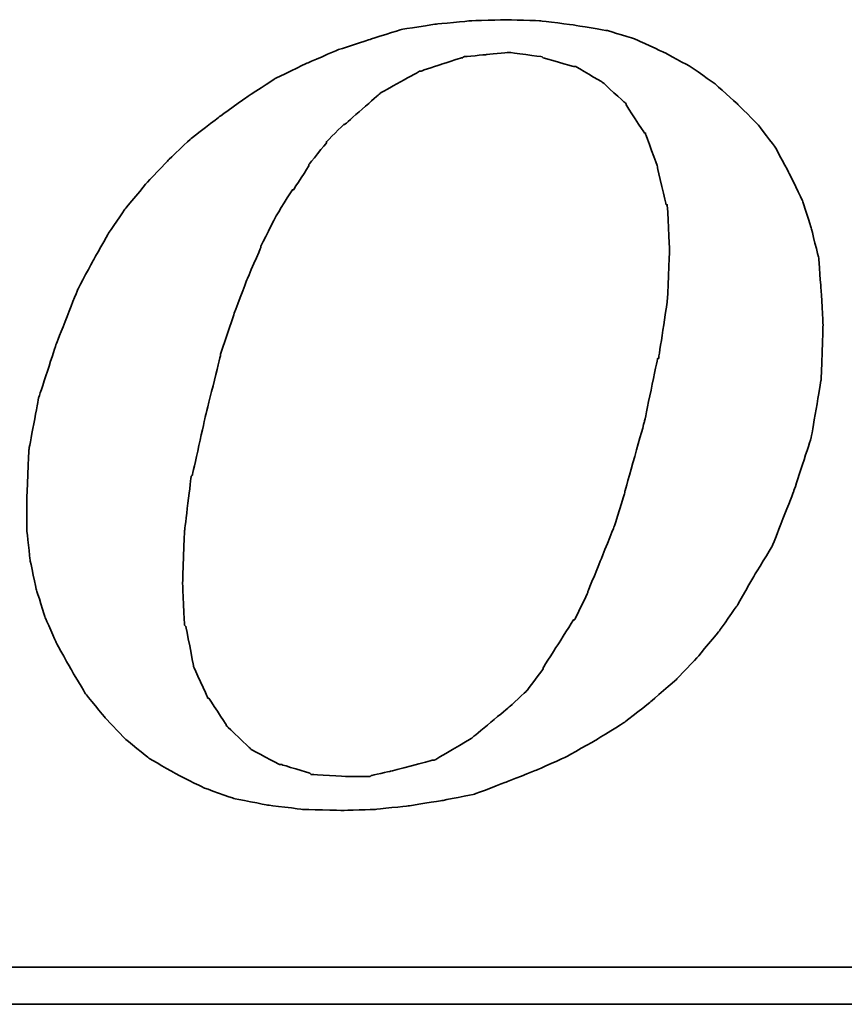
# Model space of a CAD drawing. Header units: millimetres. Extents: x -219 to -55, y 55 to 174.
# Tile 46 of 51: x -82.51 to -80.87, y 126.02 to 127.98. Entities that reach past the tile are written whole.
import ezdxf

# ---------------------------------------------------------------- set-up
doc = ezdxf.new("R2010")
doc.units = ezdxf.units.MM
doc.header["$LTSCALE"] = 0.1
doc.layers.add('DIM', color=4, linetype='CONTINUOUS')
doc.layers.add('layer 1', color=7, linetype='CONTINUOUS')

# ---------------------------------------------------------------- blocks, each defined once
blk = doc.blocks.new('TBI MOTION logo(完整正式版)')
at = {"layer": 'layer 1', "color": 22, "lineweight": 35}
for points, knots in [([(35.79625, -6.98375), (35.79625, -6.98375), (36.23125, -7.43875), (36.23125, -7.43875), (36.23125, -7.43875), (36.23125, -7.43875), (36.75625, -7.87125), (36.75625, -7.87125), (36.75625, -7.87125), (36.75625, -7.87125), (37.33125, -8.20375), (37.33125, -8.20375), (37.33125, -8.20375), (37.33125, -8.20375), (37.95625, -8.51875), (37.95625, -8.51875), (37.95625, -8.51875), (37.95625, -8.51875), (38.62625, -8.75875), (38.62625, -8.75875), (38.62625, -8.75875), (38.62625, -8.75875), (39.37125, -8.90375), (39.37125, -8.90375), (39.37125, -8.90375), (39.37125, -8.90375), (40.14125, -8.99875), (40.14125, -8.99875), (40.14125, -8.99875), (40.14125, -8.99875), (41.02625, -9.02375), (41.02625, -9.02375), (41.02625, -9.02375), (41.02625, -9.02375), (41.74625, -8.99875), (41.74625, -8.99875), (41.74625, -8.99875), (41.74625, -8.99875), (42.46625, -8.92375), (42.46625, -8.92375), (42.46625, -8.92375), (42.46625, -8.92375), (43.21125, -8.80625), (43.21125, -8.80625), (43.21125, -8.80625), (43.21125, -8.80625), (43.93125, -8.66375), (43.93125, -8.66375), (43.93125, -8.66375), (43.93125, -8.66375), (44.62625, -8.39875), (44.62625, -8.39875), (44.62625, -8.39875), (44.62625, -8.39875), (45.29625, -8.13375), (45.29625, -8.13375), (45.29625, -8.13375), (45.29625, -8.13375), (45.94625, -7.84375), (45.94625, -7.84375), (45.94625, -7.84375), (45.94625, -7.84375), (46.61625, -7.46375), (46.61625, -7.46375), (46.61625, -7.46375), (46.61625, -7.46375), (47.24125, -7.07875), (47.24125, -7.07875), (47.24125, -7.07875), (47.24125, -7.07875), (47.81625, -6.62375), (47.81625, -6.62375), (47.81625, -6.62375), (47.81625, -6.62375), (48.36875, -6.14375), (48.36875, -6.14375), (48.36875, -6.14375), (48.36875, -6.14375), (48.84625, -5.64125), (48.84625, -5.64125), (48.84625, -5.64125), (48.84625, -5.64125), (49.32625, -5.06375), (49.32625, -5.06375), (49.32625, -5.06375), (49.32625, -5.06375), (49.71125, -4.51374), (49.71125, -4.51374), (49.71125, -4.51374), (49.71125, -4.51374), (50.09625, -3.83874), (50.09625, -3.83874), (50.09625, -3.83874), (50.09625, -3.83874), (50.48125, -3.21374), (50.48125, -3.21374), (50.48125, -3.21374), (50.48125, -3.21374), (50.96125, -1.99125), (50.96125, -1.99125), (50.96125, -1.99125), (50.96125, -1.99125), (51.34375, -0.81875), (51.34375, -0.81875), (51.34375, -0.81875), (51.34375, -0.81875), (51.56125, 0.45624), (51.56125, 0.45624), (51.56125, 0.45624), (51.56125, 0.45624), (51.60625, 1.67624), (51.60625, 1.67624), (51.60625, 1.67624), (51.60625, 1.67624), (51.56125, 2.44625), (51.56125, 2.44625), (51.56125, 2.44625), (51.56125, 2.44625), (51.51125, 3.14125), (51.51125, 3.14125), (51.51125, 3.14125), (51.51125, 3.14125), (51.34375, 3.81125), (51.34375, 3.81125), (51.34375, 3.81125), (51.34375, 3.81125), (51.15125, 4.41125), (51.15125, 4.41125), (51.15125, 4.41125), (51.15125, 4.41125), (50.86125, 5.01125), (50.86125, 5.01125), (50.86125, 5.01125), (50.86125, 5.01125), (50.55125, 5.58875), (50.55125, 5.58875), (50.55125, 5.58875), (50.55125, 5.58875), (50.16625, 6.09125), (50.16625, 6.09125), (50.16625, 6.09125), (50.16625, 6.09125), (49.71125, 6.54875), (49.71125, 6.54875), (49.71125, 6.54875), (49.71125, 6.54875), (49.23125, 6.98125), (49.23125, 6.98125), (49.23125, 6.98125), (49.23125, 6.98125), (48.67875, 7.36625), (48.67875, 7.36625), (48.67875, 7.36625), (48.67875, 7.36625), (48.10375, 7.67625), (48.10375, 7.67625), (48.10375, 7.67625), (48.10375, 7.67625), (47.48125, 7.96375), (47.48125, 7.96375), (47.48125, 7.96375), (47.48125, 7.96375), (46.85625, 8.15625), (46.85625, 8.15625), (46.85625, 8.15625), (46.85625, 8.15625), (46.13625, 8.27624), (46.13625, 8.27624), (46.13625, 8.27624), (46.13625, 8.27624), (45.39125, 8.37125), (45.39125, 8.37125), (45.39125, 8.37125), (45.39125, 8.37125), (44.62625, 8.39624), (44.62625, 8.39624), (44.62625, 8.39624), (44.62625, 8.39624), (43.83625, 8.37125), (43.83625, 8.37125), (43.83625, 8.37125), (43.83625, 8.37125), (43.09125, 8.30125), (43.09125, 8.30125), (43.09125, 8.30125), (43.09125, 8.30125), (42.32125, 8.18125), (42.32125, 8.18125), (42.32125, 8.18125), (42.32125, 8.18125), (41.62875, 7.96375), (41.62875, 7.96375), (41.62875, 7.96375), (41.62875, 7.96375), (40.90625, 7.72625), (40.90625, 7.72625), (40.90625, 7.72625), (40.90625, 7.72625), (40.23624, 7.43625), (40.23624, 7.43625), (40.23624, 7.43625), (40.23624, 7.43625), (39.54124, 7.10125), (39.54124, 7.10125), (39.54124, 7.10125), (39.54124, 7.10125), (38.91625, 6.69125), (38.91625, 6.69125), (38.91625, 6.69125), (38.91625, 6.69125), (38.31625, 6.26125), (38.31625, 6.26125), (38.31625, 6.26125), (38.31625, 6.26125), (37.69125, 5.78125), (37.69125, 5.78125), (37.69125, 5.78125), (37.69125, 5.78125), (37.18625, 5.30125), (37.18625, 5.30125), (37.18625, 5.30125), (37.18625, 5.30125), (36.70625, 4.79624), (36.70625, 4.79624), (36.70625, 4.79624), (36.70625, 4.79624), (36.23125, 4.22125), (36.23125, 4.22125), (36.23125, 4.22125), (36.23125, 4.22125), (35.87124, 3.69375), (35.87124, 3.69375), (35.87124, 3.69375), (35.87124, 3.69375), (35.53125, 3.09125), (35.53125, 3.09125), (35.53125, 3.09125), (35.53125, 3.09125), (35.19875, 2.47125), (35.19875, 2.47125), (35.19875, 2.47125), (35.19875, 2.47125), (34.71625, 1.24625), (34.71625, 1.24625), (34.71625, 1.24625), (34.71625, 1.24625), (34.33125, 0.06874), (34.33125, 0.06874), (34.33125, 0.06874), (34.33125, 0.06874), (34.11625, -1.07875), (34.11625, -1.07875), (34.11625, -1.07875), (34.11625, -1.07875), (34.07125, -2.15875), (34.07125, -2.15875), (34.07125, -2.15875), (34.07125, -2.15875), (34.07125, -2.85375), (34.07125, -2.85375), (34.07125, -2.85375), (34.07125, -2.85375), (34.14125, -3.50375), (34.14125, -3.50375), (34.14125, -3.50375), (34.14125, -3.50375), (34.28625, -4.17375), (34.28625, -4.17375), (34.28625, -4.17375), (34.28625, -4.17375), (34.47625, -4.77624), (34.47625, -4.77624), (34.47625, -4.77624), (34.47625, -4.77624), (34.71625, -5.32625), (34.71625, -5.32625), (34.71625, -5.32625), (34.71625, -5.32625), (35.05375, -5.92875), (35.05375, -5.92875), (35.05375, -5.92875), (35.05375, -5.92875), (35.36375, -6.45375), (35.36375, -6.45375), (35.36375, -6.45375), (35.36375, -6.45375), (35.79625, -6.98375), (35.79625, -6.98375)], [0, 0, 0, 0, 0.01388889, 0.01388889, 0.01388889, 0.0138889, 0.02777778, 0.02777778, 0.02777778, 0.02777779, 0.04166667, 0.04166667, 0.04166667, 0.04166668, 0.05555556, 0.05555556, 0.05555556, 0.05555557, 0.06944444, 0.06944444, 0.06944444, 0.06944445, 0.08333333, 0.08333333, 0.08333333, 0.08333334, 0.09722222, 0.09722222, 0.09722222, 0.09722223, 0.11111111, 0.11111111, 0.11111111, 0.11111112, 0.125, 0.125, 0.125, 0.12500001, 0.13888889, 0.13888889, 0.13888889, 0.1388889, 0.15277778, 0.15277778, 0.15277778, 0.15277779, 0.16666667, 0.16666667, 0.16666667, 0.16666668, 0.18055556, 0.18055556, 0.18055556, 0.18055557, 0.19444444, 0.19444444, 0.19444444, 0.19444445, 0.20833333, 0.20833333, 0.20833333, 0.20833334, 0.22222222, 0.22222222, 0.22222222, 0.22222223, 0.23611111, 0.23611111, 0.23611111, 0.23611112, 0.25, 0.25, 0.25, 0.25000001, 0.26388889, 0.26388889, 0.26388889, 0.2638889, 0.27777778, 0.27777778, 0.27777778, 0.27777779, 0.29166667, 0.29166667, 0.29166667, 0.29166668, 0.30555556, 0.30555556, 0.30555556, 0.30555557, 0.31944444, 0.31944444, 0.31944444, 0.31944445, 0.33333333, 0.33333333, 0.33333333, 0.33333334, 0.34722222, 0.34722222, 0.34722222, 0.34722223, 0.36111111, 0.36111111, 0.36111111, 0.36111112, 0.375, 0.375, 0.375, 0.37500001, 0.38888889, 0.38888889, 0.38888889, 0.3888889, 0.40277778, 0.40277778, 0.40277778, 0.40277779, 0.41666667, 0.41666667, 0.41666667, 0.41666668, 0.43055556, 0.43055556, 0.43055556, 0.43055557, 0.44444444, 0.44444444, 0.44444444, 0.44444445, 0.45833333, 0.45833333, 0.45833333, 0.45833334, 0.47222222, 0.47222222, 0.47222222, 0.47222223, 0.48611111, 0.48611111, 0.48611111, 0.48611112, 0.5, 0.5, 0.5, 0.50000001, 0.51388889, 0.51388889, 0.51388889, 0.5138889, 0.52777778, 0.52777778, 0.52777778, 0.52777779, 0.54166667, 0.54166667, 0.54166667, 0.54166668, 0.55555556, 0.55555556, 0.55555556, 0.55555557, 0.56944444, 0.56944444, 0.56944444, 0.56944445, 0.58333333, 0.58333333, 0.58333333, 0.58333334, 0.59722222, 0.59722222, 0.59722222, 0.59722223, 0.61111111, 0.61111111, 0.61111111, 0.61111112, 0.625, 0.625, 0.625, 0.62500001, 0.63888889, 0.63888889, 0.63888889, 0.6388889, 0.65277778, 0.65277778, 0.65277778, 0.65277779, 0.66666667, 0.66666667, 0.66666667, 0.66666668, 0.68055556, 0.68055556, 0.68055556, 0.68055557, 0.69444444, 0.69444444, 0.69444444, 0.69444445, 0.70833333, 0.70833333, 0.70833333, 0.70833334, 0.72222222, 0.72222222, 0.72222222, 0.72222223, 0.73611111, 0.73611111, 0.73611111, 0.73611112, 0.75, 0.75, 0.75, 0.75000001, 0.76388889, 0.76388889, 0.76388889, 0.7638889, 0.77777778, 0.77777778, 0.77777778, 0.77777779, 0.79166667, 0.79166667, 0.79166667, 0.79166668, 0.80555556, 0.80555556, 0.80555556, 0.80555557, 0.81944444, 0.81944444, 0.81944444, 0.81944445, 0.83333333, 0.83333333, 0.83333333, 0.83333334, 0.84722222, 0.84722222, 0.84722222, 0.84722223, 0.86111111, 0.86111111, 0.86111111, 0.86111112, 0.875, 0.875, 0.875, 0.87500001, 0.88888889, 0.88888889, 0.88888889, 0.8888889, 0.90277778, 0.90277778, 0.90277778, 0.90277779, 0.91666667, 0.91666667, 0.91666667, 0.91666668, 0.93055556, 0.93055556, 0.93055556, 0.93055557, 0.94444444, 0.94444444, 0.94444444, 0.94444445, 0.95833333, 0.95833333, 0.95833333, 0.95833334, 0.97222222, 0.97222222, 0.97222222, 0.97222223, 0.98611111, 0.98611111, 0.98611111, 0.98611112, 1, 1, 1, 1]), ([(38.33875, 1.03124), (38.33875, 1.03124), (38.62625, 1.89625), (38.62625, 1.89625), (38.62625, 1.89625), (38.62625, 1.89625), (38.91625, 2.66375), (38.91625, 2.66375), (38.91625, 2.66375), (38.91625, 2.66375), (39.22625, 3.38125), (39.22625, 3.38125), (39.22625, 3.38125), (39.22625, 3.38125), (39.22625, 3.40624), (39.22625, 3.40624), (39.22625, 3.40624), (39.22625, 3.40624), (39.56124, 4.07624), (39.56124, 4.07624), (39.56124, 4.07624), (39.56124, 4.07624), (39.92125, 4.65125), (39.92125, 4.65125), (39.92125, 4.65125), (39.92125, 4.65125), (39.94625, 4.65125), (39.94625, 4.65125), (39.94625, 4.65125), (39.94625, 4.65125), (40.28125, 5.17875), (40.28125, 5.17875), (40.28125, 5.17875), (40.28125, 5.17875), (40.28125, 5.20375), (40.28125, 5.20375), (40.28125, 5.20375), (40.28125, 5.20375), (40.66875, 5.68625), (40.66875, 5.68625), (40.66875, 5.68625), (40.66875, 5.68625), (40.66875, 5.70625), (40.66875, 5.70625), (40.66875, 5.70625), (40.66875, 5.70625), (41.05124, 6.09125), (41.05124, 6.09125), (41.05124, 6.09125), (41.05124, 6.09125), (41.07625, 6.09125), (41.07625, 6.09125), (41.07625, 6.09125), (41.07625, 6.09125), (41.84125, 6.76625), (41.84125, 6.76625), (41.84125, 6.76625), (41.84125, 6.76625), (41.86625, 6.78625), (41.86625, 6.78625), (41.86625, 6.78625), (41.86625, 6.78625), (42.73125, 7.26624), (42.73125, 7.26624), (42.73125, 7.26624), (42.73125, 7.26624), (42.75625, 7.26624), (42.75625, 7.26624), (42.75625, 7.26624), (42.75625, 7.26624), (43.18625, 7.41125), (43.18625, 7.41125), (43.18625, 7.41125), (43.18625, 7.41125), (43.64125, 7.55625), (43.64125, 7.55625), (43.64125, 7.55625), (43.64125, 7.55625), (43.66625, 7.55625), (43.66625, 7.55625), (43.66625, 7.55625), (43.66625, 7.55625), (43.69125, 7.58124), (43.69125, 7.58124), (43.69125, 7.58124), (43.69125, 7.58124), (44.19125, 7.62625), (44.19125, 7.62625), (44.19125, 7.62625), (44.19125, 7.62625), (44.67125, 7.67625), (44.67125, 7.67625), (44.67125, 7.67625), (44.67125, 7.67625), (44.69625, 7.67625), (44.69625, 7.67625), (44.69625, 7.67625), (44.69625, 7.67625), (45.41875, 7.58124), (45.41875, 7.58124), (45.41875, 7.58124), (45.41875, 7.58124), (45.44125, 7.55625), (45.44125, 7.55625), (45.44125, 7.55625), (45.44125, 7.55625), (46.11125, 7.36625), (46.11125, 7.36625), (46.11125, 7.36625), (46.11125, 7.36625), (46.13625, 7.36625), (46.13625, 7.36625), (46.13625, 7.36625), (46.13625, 7.36625), (46.15875, 7.36625), (46.15875, 7.36625), (46.15875, 7.36625), (46.15875, 7.36625), (46.73625, 7.02624), (46.73625, 7.02624), (46.73625, 7.02624), (46.73625, 7.02624), (46.76125, 7.00624), (46.76125, 7.00624), (46.76125, 7.00624), (46.76125, 7.00624), (47.24125, 6.57124), (47.24125, 6.57124), (47.24125, 6.57124), (47.24125, 6.57124), (47.26625, 6.54875), (47.26625, 6.54875), (47.26625, 6.54875), (47.26625, 6.54875), (47.26625, 6.52375), (47.26625, 6.52375), (47.26625, 6.52375), (47.26625, 6.52375), (47.67375, 5.89875), (47.67375, 5.89875), (47.67375, 5.89875), (47.67375, 5.89875), (47.69625, 5.89875), (47.69625, 5.89875), (47.69625, 5.89875), (47.69625, 5.89875), (47.69625, 5.87625), (47.69625, 5.87625), (47.69625, 5.87625), (47.69625, 5.87625), (47.96125, 5.15625), (47.96125, 5.15625), (47.96125, 5.15625), (47.96125, 5.15625), (47.96125, 5.13125), (47.96125, 5.13125), (47.96125, 5.13125), (47.96125, 5.13125), (48.15125, 4.31875), (48.15125, 4.31875), (48.15125, 4.31875), (48.15125, 4.31875), (48.17625, 4.31875), (48.17625, 4.31875), (48.17625, 4.31875), (48.17625, 4.31875), (48.17625, 4.29125), (48.17625, 4.29125), (48.17625, 4.29125), (48.17625, 4.29125), (48.22625, 3.33125), (48.22625, 3.33125), (48.22625, 3.33125), (48.22625, 3.33125), (48.22625, 3.30875), (48.22625, 3.30875), (48.22625, 3.30875), (48.22625, 3.30875), (48.17625, 2.20624), (48.17625, 2.20624), (48.17625, 2.20624), (48.17625, 2.20624), (48.17625, 2.18124), (48.17625, 2.18124), (48.17625, 2.18124), (48.17625, 2.18124), (47.98375, 0.93624), (47.98375, 0.93624), (47.98375, 0.93624), (47.98375, 0.93624), (47.96125, 0.93624), (47.96125, 0.93624), (47.96125, 0.93624), (47.96125, 0.93624), (47.67375, -0.45874), (47.67375, -0.45874), (47.67375, -0.45874), (47.67375, -0.45874), (47.24125, -1.99125), (47.24125, -1.99125), (47.24125, -1.99125), (47.24125, -1.99125), (47.24125, -2.01874), (47.24125, -2.01874), (47.24125, -2.01874), (47.24125, -2.01874), (47.00125, -2.78375), (47.00125, -2.78375), (47.00125, -2.78375), (47.00125, -2.78375), (46.71125, -3.50375), (46.71125, -3.50375), (46.71125, -3.50375), (46.71125, -3.50375), (46.42625, -4.19875), (46.42625, -4.19875), (46.42625, -4.19875), (46.42625, -4.19875), (46.42625, -4.22375), (46.42625, -4.22375), (46.42625, -4.22375), (46.42625, -4.22375), (46.13625, -4.82374), (46.13625, -4.82374), (46.13625, -4.82374), (46.13625, -4.82374), (46.11125, -4.82374), (46.11125, -4.82374), (46.11125, -4.82374), (46.11125, -4.82374), (45.77625, -5.35125), (45.77625, -5.35125), (45.77625, -5.35125), (45.77625, -5.35125), (45.44125, -5.87875), (45.44125, -5.87875), (45.44125, -5.87875), (45.44125, -5.87875), (45.44125, -5.90375), (45.44125, -5.90375), (45.44125, -5.90375), (45.44125, -5.90375), (45.10625, -6.35875), (45.10625, -6.35875), (45.10625, -6.35875), (45.10625, -6.35875), (45.08125, -6.38375), (45.08125, -6.38375), (45.08125, -6.38375), (45.08125, -6.38375), (44.69625, -6.74375), (44.69625, -6.74375), (44.69625, -6.74375), (44.69625, -6.74375), (43.88375, -7.41625), (43.88375, -7.41625), (43.88375, -7.41625), (43.88375, -7.41625), (43.85625, -7.43875), (43.85625, -7.43875), (43.85625, -7.43875), (43.85625, -7.43875), (43.04125, -7.91875), (43.04125, -7.91875), (43.04125, -7.91875), (43.04125, -7.91875), (43.01625, -7.91875), (43.01625, -7.91875), (43.01625, -7.91875), (43.01625, -7.91875), (42.99625, -7.91875), (42.99625, -7.91875), (42.99625, -7.91875), (42.99625, -7.91875), (42.08125, -8.15875), (42.08125, -8.15875), (42.08125, -8.15875), (42.08125, -8.15875), (41.65125, -8.25625), (41.65125, -8.25625), (41.65125, -8.25625), (41.65125, -8.25625), (41.62875, -8.27875), (41.62875, -8.27875), (41.62875, -8.27875), (41.62875, -8.27875), (41.60125, -8.27875), (41.60125, -8.27875), (41.60125, -8.27875), (41.60125, -8.27875), (41.12125, -8.27875), (41.12125, -8.27875), (41.12125, -8.27875), (41.12125, -8.27875), (40.35624, -8.23125), (40.35624, -8.23125), (40.35624, -8.23125), (40.35624, -8.23125), (40.33125, -8.23125), (40.33125, -8.23125), (40.33125, -8.23125), (40.33125, -8.23125), (40.30625, -8.20375), (40.30625, -8.20375), (40.30625, -8.20375), (40.30625, -8.20375), (39.68375, -8.01375), (39.68375, -8.01375), (39.68375, -8.01375), (39.68375, -8.01375), (39.66124, -8.01375), (39.66124, -8.01375), (39.66124, -8.01375), (39.66124, -8.01375), (39.63625, -8.01375), (39.63625, -8.01375), (39.63625, -8.01375), (39.63625, -8.01375), (39.01125, -7.67875), (39.01125, -7.67875), (39.01125, -7.67875), (39.01125, -7.67875), (38.98875, -7.65375), (38.98875, -7.65375), (38.98875, -7.65375), (38.98875, -7.65375), (38.48625, -7.17375), (38.48625, -7.17375), (38.48625, -7.17375), (38.48625, -7.17375), (38.45875, -7.14875), (38.45875, -7.14875), (38.45875, -7.14875), (38.45875, -7.14875), (38.45875, -7.12875), (38.45875, -7.12875), (38.45875, -7.12875), (38.45875, -7.12875), (38.07625, -6.54875), (38.07625, -6.54875), (38.07625, -6.54875), (38.07625, -6.54875), (38.05125, -6.54875), (38.05125, -6.54875), (38.05125, -6.54875), (38.05125, -6.54875), (38.05125, -6.52875), (38.05125, -6.52875), (38.05125, -6.52875), (38.05125, -6.52875), (37.74125, -5.85375), (37.74125, -5.85375), (37.74125, -5.85375), (37.74125, -5.85375), (37.74125, -5.82875), (37.74125, -5.82875), (37.74125, -5.82875), (37.74125, -5.82875), (37.57375, -4.96875), (37.57375, -4.96875), (37.57375, -4.96875), (37.57375, -4.96875), (37.54625, -4.94375), (37.54625, -4.94375), (37.54625, -4.94375), (37.54625, -4.94375), (37.50125, -4.03375), (37.50125, -4.03375), (37.50125, -4.03375), (37.50125, -4.03375), (37.50125, -4.00875), (37.50125, -4.00875), (37.50125, -4.00875), (37.50125, -4.00875), (37.54625, -2.85375), (37.54625, -2.85375), (37.54625, -2.85375), (37.54625, -2.85375), (37.69125, -1.65875), (37.69125, -1.65875), (37.69125, -1.65875), (37.69125, -1.65875), (37.71624, -1.63375), (37.71624, -1.63375), (37.71624, -1.63375), (37.71624, -1.63375), (38.00375, -0.33875), (38.00375, -0.33875), (38.00375, -0.33875), (38.00375, -0.33875), (38.33875, 1.00624), (38.33875, 1.00624), (38.33875, 1.00624), (38.33875, 1.00624), (38.33875, 1.03124), (38.33875, 1.03124)], [0, 0, 0, 0, 0.01010101, 0.01010101, 0.01010101, 0.01010102, 0.02020202, 0.02020202, 0.02020202, 0.02020203, 0.03030303, 0.03030303, 0.03030303, 0.03030304, 0.04040404, 0.04040404, 0.04040404, 0.04040405, 0.05050505, 0.05050505, 0.05050505, 0.05050506, 0.06060606, 0.06060606, 0.06060606, 0.06060607, 0.07070707, 0.07070707, 0.07070707, 0.07070708, 0.08080808, 0.08080808, 0.08080808, 0.08080809, 0.09090909, 0.09090909, 0.09090909, 0.0909091, 0.1010101, 0.1010101, 0.1010101, 0.10101011, 0.11111111, 0.11111111, 0.11111111, 0.11111112, 0.12121212, 0.12121212, 0.12121212, 0.12121213, 0.13131313, 0.13131313, 0.13131313, 0.13131314, 0.14141414, 0.14141414, 0.14141414, 0.14141415, 0.15151515, 0.15151515, 0.15151515, 0.15151516, 0.16161616, 0.16161616, 0.16161616, 0.16161617, 0.17171717, 0.17171717, 0.17171717, 0.17171718, 0.18181818, 0.18181818, 0.18181818, 0.18181819, 0.19191919, 0.19191919, 0.19191919, 0.1919192, 0.2020202, 0.2020202, 0.2020202, 0.20202021, 0.21212121, 0.21212121, 0.21212121, 0.21212122, 0.22222222, 0.22222222, 0.22222222, 0.22222223, 0.23232323, 0.23232323, 0.23232323, 0.23232324, 0.24242424, 0.24242424, 0.24242424, 0.24242425, 0.25252525, 0.25252525, 0.25252525, 0.25252526, 0.26262626, 0.26262626, 0.26262626, 0.26262627, 0.27272727, 0.27272727, 0.27272727, 0.27272728, 0.28282828, 0.28282828, 0.28282828, 0.28282829, 0.29292929, 0.29292929, 0.29292929, 0.2929293, 0.3030303, 0.3030303, 0.3030303, 0.30303031, 0.31313131, 0.31313131, 0.31313131, 0.31313132, 0.32323232, 0.32323232, 0.32323232, 0.32323233, 0.33333333, 0.33333333, 0.33333333, 0.33333334, 0.34343434, 0.34343434, 0.34343434, 0.34343435, 0.35353535, 0.35353535, 0.35353535, 0.35353536, 0.36363636, 0.36363636, 0.36363636, 0.36363637, 0.37373737, 0.37373737, 0.37373737, 0.37373738, 0.38383838, 0.38383838, 0.38383838, 0.38383839, 0.39393939, 0.39393939, 0.39393939, 0.3939394, 0.4040404, 0.4040404, 0.4040404, 0.40404041, 0.41414141, 0.41414141, 0.41414141, 0.41414142, 0.42424242, 0.42424242, 0.42424242, 0.42424243, 0.43434343, 0.43434343, 0.43434343, 0.43434344, 0.44444444, 0.44444444, 0.44444444, 0.44444445, 0.45454545, 0.45454545, 0.45454545, 0.45454546, 0.46464646, 0.46464646, 0.46464646, 0.46464647, 0.47474747, 0.47474747, 0.47474747, 0.47474748, 0.48484848, 0.48484848, 0.48484848, 0.48484849, 0.49494949, 0.49494949, 0.49494949, 0.4949495, 0.50505051, 0.50505051, 0.50505051, 0.50505052, 0.51515152, 0.51515152, 0.51515152, 0.51515153, 0.52525253, 0.52525253, 0.52525253, 0.52525254, 0.53535354, 0.53535354, 0.53535354, 0.53535355, 0.54545455, 0.54545455, 0.54545455, 0.54545456, 0.55555556, 0.55555556, 0.55555556, 0.55555557, 0.56565657, 0.56565657, 0.56565657, 0.56565658, 0.57575758, 0.57575758, 0.57575758, 0.57575759, 0.58585859, 0.58585859, 0.58585859, 0.5858586, 0.5959596, 0.5959596, 0.5959596, 0.59595961, 0.60606061, 0.60606061, 0.60606061, 0.60606062, 0.61616162, 0.61616162, 0.61616162, 0.61616163, 0.62626263, 0.62626263, 0.62626263, 0.62626264, 0.63636364, 0.63636364, 0.63636364, 0.63636365, 0.64646465, 0.64646465, 0.64646465, 0.64646466, 0.65656566, 0.65656566, 0.65656566, 0.65656567, 0.66666667, 0.66666667, 0.66666667, 0.66666668, 0.67676768, 0.67676768, 0.67676768, 0.67676769, 0.68686869, 0.68686869, 0.68686869, 0.6868687, 0.6969697, 0.6969697, 0.6969697, 0.69696971, 0.70707071, 0.70707071, 0.70707071, 0.70707072, 0.71717172, 0.71717172, 0.71717172, 0.71717173, 0.72727273, 0.72727273, 0.72727273, 0.72727274, 0.73737374, 0.73737374, 0.73737374, 0.73737375, 0.74747475, 0.74747475, 0.74747475, 0.74747476, 0.75757576, 0.75757576, 0.75757576, 0.75757577, 0.76767677, 0.76767677, 0.76767677, 0.76767678, 0.77777778, 0.77777778, 0.77777778, 0.77777779, 0.78787879, 0.78787879, 0.78787879, 0.7878788, 0.7979798, 0.7979798, 0.7979798, 0.79797981, 0.80808081, 0.80808081, 0.80808081, 0.80808082, 0.81818182, 0.81818182, 0.81818182, 0.81818183, 0.82828283, 0.82828283, 0.82828283, 0.82828284, 0.83838384, 0.83838384, 0.83838384, 0.83838385, 0.84848485, 0.84848485, 0.84848485, 0.84848486, 0.85858586, 0.85858586, 0.85858586, 0.85858587, 0.86868687, 0.86868687, 0.86868687, 0.86868688, 0.87878788, 0.87878788, 0.87878788, 0.87878789, 0.88888889, 0.88888889, 0.88888889, 0.8888889, 0.8989899, 0.8989899, 0.8989899, 0.89898991, 0.90909091, 0.90909091, 0.90909091, 0.90909092, 0.91919192, 0.91919192, 0.91919192, 0.91919193, 0.92929293, 0.92929293, 0.92929293, 0.92929294, 0.93939394, 0.93939394, 0.93939394, 0.93939395, 0.94949495, 0.94949495, 0.94949495, 0.94949496, 0.95959596, 0.95959596, 0.95959596, 0.95959597, 0.96969697, 0.96969697, 0.96969697, 0.96969698, 0.97979798, 0.97979798, 0.97979798, 0.97979799, 0.98989899, 0.98989899, 0.98989899, 0.989899, 1, 1, 1, 1]), ([(75.90875, -9.47875), (75.90875, -9.47875), (75.90875, -12.28625), (75.90875, -12.28625), (75.90875, -12.28625), (75.90875, -12.28625), (75.90875, -12.47875), (75.90875, -12.47875), (75.90875, -12.47875), (75.90875, -12.47875), (75.71625, -12.47875), (75.71625, -12.47875), (75.71625, -12.47875), (75.71625, -12.47875), (-88.32875, -12.47875), (-88.32875, -12.47875), (-88.32875, -12.47875), (-88.32875, -12.47875), (-88.32875, -13.29375), (-88.32875, -13.29375), (-88.32875, -13.29375), (-88.32875, -13.29375), (82.89125, -13.29375), (82.89125, -13.29375), (82.89125, -13.29375), (82.89125, -13.29375), (75.90875, -9.47875), (75.90875, -9.47875)], [0, 0, 0, 0, 0.14285714, 0.14285714, 0.14285714, 0.14285715, 0.28571429, 0.28571429, 0.28571429, 0.2857143, 0.42857143, 0.42857143, 0.42857143, 0.42857144, 0.57142857, 0.57142857, 0.57142857, 0.57142858, 0.71428571, 0.71428571, 0.71428571, 0.71428572, 0.85714286, 0.85714286, 0.85714286, 0.85714287, 1, 1, 1, 1])]:
    blk.add_open_spline(points, degree=3, knots=knots, dxfattribs=at)

msp = doc.modelspace()

# ---------------------------------------------------------------- block references
at = {"layer": 'DIM', "color": 7, "xscale": 0.09038785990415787, "yscale": 0.09038785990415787, "zscale": 0.09038785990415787}
msp.add_blockref('TBI MOTION logo(完整正式版)', (-85.577, 127.2173), dxfattribs=at)

doc.saveas('drawing.dxf')
